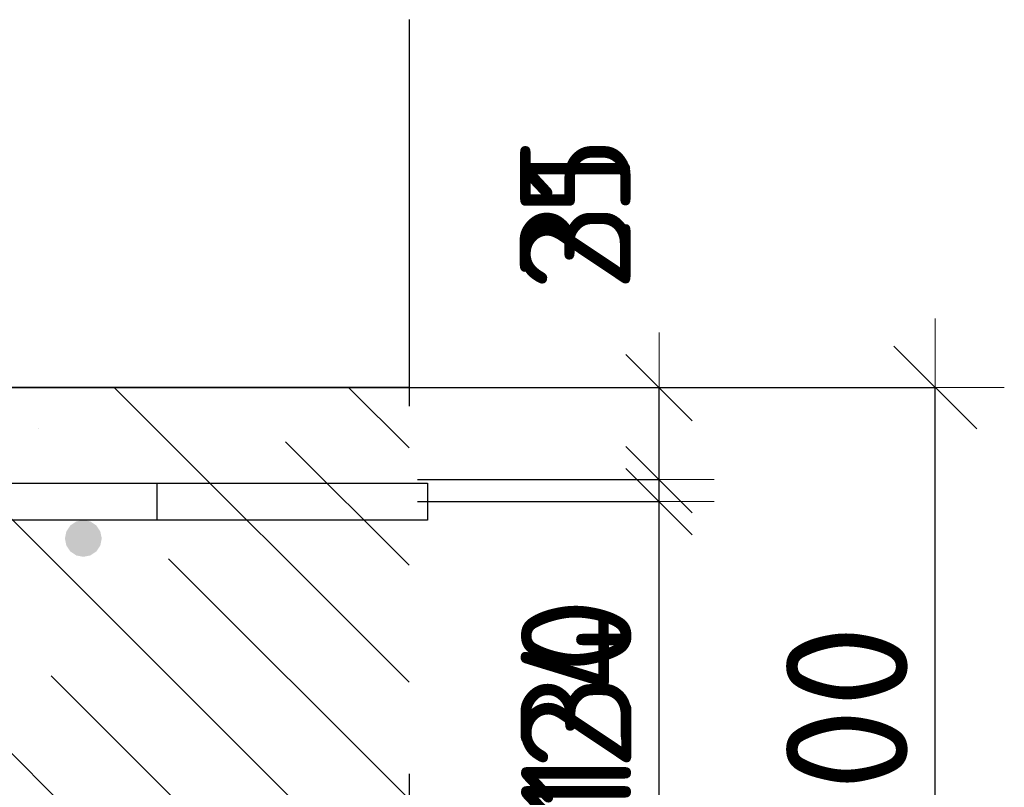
# Model space of a CAD drawing. Header units: metres. Extents: x -38 to 97, y -15 to 21.
# Tile 121 of 184: x 72.65 to 72.918, y 7.433 to 7.642. Entities that reach past the tile are written whole.
import ezdxf

# ---------------------------------------------------------------- set-up
doc = ezdxf.new("R2010")
doc.units = ezdxf.units.M
doc.header["$PDMODE"] = 65
doc.linetypes.add('______4', pattern=[0.135, 0.105, -0.03])
for name, color, linetype, lineweight in [('XR$3$Арм. стержнями верхней зоны', 180, 'Continuous', 35), ('XR$3$Арм.стержн. Арматура края', 96, 'Continuous', 35), ('XR$3$Размерная линия (1)', 7, 'Continuous', 13), ('XR$3$Размерная линия_ общее', 7, 'Continuous', 13), ('XR$4$Арм. стержнями верхней зоны', 180, 'Continuous', 35), ('XR$4$Арм.стержн. Арматура края', 96, 'Continuous', 35), ('XR$4$Размерная линия (1)', 7, 'Continuous', 13), ('XR$4$Размерная линия_ общее', 7, 'Continuous', 13), ('XR$6$Арм. стержнями верхней зоны', 180, 'Continuous', 35), ('XR$6$Арм.стержн. Арматура края', 96, 'Continuous', 35), ('XR$6$Размерная линия (1)', 7, 'Continuous', 13), ('XR$6$Размерная линия_ общее', 7, 'Continuous', 13)]:
    doc.layers.add(name, color=color, linetype=linetype, lineweight=lineweight)
doc.styles.add('ISOCPEUR', font='txt')
doc.dimstyles.new('DIMSTYLE_12', dxfattribs={"dimtxt": 0.03, "dimasz": 0.03, "dimexe": 0, "dimexo": 0, "dimgap": 0.015, "dimtad": 2, "dimdec": 0, "dimlfac": 1000, "dimrnd": 1, "dimzin": 12, "dimdsep": 46, "dimtxsty": 'ISOCPEUR', "dimblk1": 'ALL_ML_STRICH', "dimblk2": 'ALL_ML_STRICH', "dimsah": 1, "dimcen": 0, "dimclrd": 7, "dimclre": 256, "dimclrt": 7, "dimadec": 0, "dimazin": 0, "dimtfac": 1, "dimtdec": 0, "dimtix": 1, "dimtmove": 2, "dimatfit": 3, "dimfxl": 0, "dimtzin": 0, "dimlwd": 0, "dimlwe": -3, "dimarcsym": 0})
doc.dimstyles.new('DIMSTYLE_14', dxfattribs={"dimtxt": 0.03, "dimasz": 0.03, "dimexe": 0, "dimexo": 0, "dimgap": 0.015, "dimtad": 2, "dimdec": 0, "dimlfac": 1000, "dimrnd": 1, "dimzin": 12, "dimdsep": 46, "dimtxsty": 'ISOCPEUR', "dimblk1": 'ALL_ML_STRICH', "dimblk2": 'ALL_ML_STRICH', "dimsah": 1, "dimcen": 0, "dimclrd": 7, "dimclre": 256, "dimclrt": 7, "dimadec": 0, "dimazin": 0, "dimtfac": 1, "dimtdec": 0, "dimtix": 1, "dimtmove": 2, "dimatfit": 3, "dimfxl": 0, "dimtvp": 1.2, "dimtzin": 0, "dimlwd": 0, "dimlwe": -3, "dimarcsym": 0})
doc.dimstyles.new('DIMSTYLE_8', dxfattribs={"dimtxt": 0.033, "dimasz": 0.0375, "dimexe": 0, "dimexo": 0, "dimgap": 0.0165, "dimtad": 2, "dimdec": 0, "dimlfac": 1000, "dimrnd": 1, "dimzin": 12, "dimdsep": 46, "dimtxsty": 'ISOCPEUR', "dimblk1": 'ALL_ML_STRICH', "dimblk2": 'ALL_ML_STRICH', "dimsah": 1, "dimcen": 0, "dimclrd": 7, "dimclre": 256, "dimclrt": 7, "dimadec": 0, "dimazin": 0, "dimtfac": 1, "dimtdec": 0, "dimtix": 1, "dimtmove": 2, "dimatfit": 3, "dimfxl": 0, "dimtzin": 0, "dimlwd": 0, "dimlwe": -3, "dimarcsym": 0})
pattern_1 = [(135, (0, 0), (-0.031819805, -0.031819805), [0.4, -0.05, 0, -0.05]), (135, (-0.01591, -0.01591), (-0.031819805, -0.031819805), [0.8, -0.1, 0.1, -0.1])]

# ---------------------------------------------------------------- blocks, each defined once
blk = doc.blocks.new('ALL_ML_STRICH')
at = {"color": 0, "linetype": 'ByBlock', "lineweight": -2}
for p, q in [((0, -0.5), (0, 0.5)), ((-0.3, -0.3), (0.3, 0.3)), ((-1, 0), (0.5, 0))]:
    blk.add_line(p, q, dxfattribs=at)
blk = doc.blocks.new('*D135')
at = {"layer": 'DEFPOINTS', "color": 7, "linetype": 'Continuous', "lineweight": 13, "transparency": 33554687}
for p in [(72.7273, 7.54188), (72.7273, 7.34188), (72.89884, 7.34188)]:
    blk.add_point(p, dxfattribs=at)
at = {"layer": 'XR$3$Размерная линия_ общее', "color": 253, "linetype": 'Continuous', "lineweight": -2, "true_color": 0xa0a0a0, "transparency": 33554687}
for p, q in [((72.7473, 7.54188), (72.89884, 7.54188)), ((72.7473, 7.34188), (72.89884, 7.34188))]:
    blk.add_line(p, q, dxfattribs=at)
at = {"layer": 'XR$3$Размерная линия_ общее', "color": 7, "linetype": 'Continuous', "lineweight": -2, "transparency": 33554687}
blk.add_line((72.89884, 7.34188), (72.89884, 7.54188), dxfattribs=at)
at = {"layer": 'XR$3$Размерная линия_ общее', "color": 7, "linetype": 'Continuous', "lineweight": 13, "transparency": 33554687, "xscale": 0.0375, "yscale": 0.0375, "zscale": 0.0375}
for p, rotation in [((72.89884, 7.54188), 90), ((72.89884, 7.34188), 270)]:
    blk.add_blockref('ALL_ML_STRICH', p, dxfattribs=dict(at, rotation=rotation))
at = {"layer": 'XR$3$Размерная линия_ общее', "color": 7, "linetype": 'Continuous', "lineweight": 13, "transparency": 33554687, "insert": (72.87484, 7.44353), "char_height": 0.033, "width": 0.099, "attachment_point": 5, "rotation": 90, "style": 'ISOCPEUR'}
blk.add_mtext('\\A1;{200}', dxfattribs=at)
blk = doc.blocks.new('*D202')
at = {"layer": 'DEFPOINTS', "color": 7, "linetype": 'Continuous', "lineweight": 13, "transparency": 33554687}
for p in [(72.73821, 7.51088), (72.73118, 7.38688), (72.82384, 7.38688)]:
    blk.add_point(p, dxfattribs=at)
at = {"layer": 'XR$3$Размерная линия (1)', "color": 9, "linetype": 'Continuous', "lineweight": -2, "true_color": 0xc7c7c7, "transparency": 33554687}
for p, q in [((72.75821, 7.51088), (72.82384, 7.51088)), ((72.75118, 7.38688), (72.82384, 7.38688))]:
    blk.add_line(p, q, dxfattribs=at)
at = {"layer": 'XR$3$Размерная линия (1)', "color": 7, "linetype": 'Continuous', "lineweight": -2, "transparency": 33554687}
blk.add_line((72.82384, 7.38688), (72.82384, 7.51088), dxfattribs=at)
at = {"layer": 'XR$3$Размерная линия (1)', "color": 7, "linetype": 'Continuous', "lineweight": 13, "transparency": 33554687, "xscale": 0.03, "yscale": 0.03, "zscale": 0.03}
for p, rotation in [((72.82384, 7.51088), 90), ((72.82384, 7.38688), 270)]:
    blk.add_blockref('ALL_ML_STRICH', p, dxfattribs=dict(at, rotation=rotation))
at = {"layer": 'XR$3$Размерная линия (1)', "color": 7, "linetype": 'Continuous', "lineweight": 13, "transparency": 33554687, "insert": (72.80134, 7.45188), "char_height": 0.03, "width": 0.09, "attachment_point": 5, "rotation": 90, "style": 'ISOCPEUR'}
blk.add_mtext('\\A1;{124}', dxfattribs=at)
blk = doc.blocks.new('*D203')
at = {"layer": 'DEFPOINTS', "color": 7, "linetype": 'Continuous', "lineweight": 13, "transparency": 33554687}
for p in [(72.72034, 7.54188), (72.73821, 7.51088), (72.82384, 7.51088)]:
    blk.add_point(p, dxfattribs=at)
at = {"layer": 'XR$3$Размерная линия (1)', "color": 9, "linetype": 'Continuous', "lineweight": -2, "true_color": 0xc7c7c7, "transparency": 33554687}
for p, q in [((72.74034, 7.54188), (72.82384, 7.54188)), ((72.75821, 7.51088), (72.82384, 7.51088))]:
    blk.add_line(p, q, dxfattribs=at)
at = {"layer": 'XR$3$Размерная линия (1)', "color": 7, "linetype": 'Continuous', "lineweight": -2, "transparency": 33554687}
blk.add_line((72.82384, 7.51088), (72.82384, 7.54188), dxfattribs=at)
at = {"layer": 'XR$3$Размерная линия (1)', "color": 7, "linetype": 'Continuous', "lineweight": 13, "transparency": 33554687, "xscale": 0.03, "yscale": 0.03, "zscale": 0.03}
for p, rotation in [((72.82384, 7.54188), 90), ((72.82384, 7.51088), 270)]:
    blk.add_blockref('ALL_ML_STRICH', p, dxfattribs=dict(at, rotation=rotation))
at = {"layer": 'XR$3$Размерная линия (1)', "color": 7, "linetype": 'Continuous', "lineweight": 13, "transparency": 33554687, "insert": (72.8011, 7.58917), "char_height": 0.03, "width": 0.06, "attachment_point": 5, "rotation": 90, "style": 'ISOCPEUR'}
blk.add_mtext('\\A1;{31}', dxfattribs=at)
blk = doc.blocks.new('*D278')
at = {"layer": 'DEFPOINTS', "color": 7, "linetype": 'Continuous', "lineweight": 13, "transparency": 33554687}
for p in [(72.7273, 7.54188), (72.7273, 7.34188), (72.89884, 7.34188)]:
    blk.add_point(p, dxfattribs=at)
at = {"layer": 'XR$4$Размерная линия_ общее', "color": 253, "linetype": 'Continuous', "lineweight": -2, "true_color": 0xa0a0a0, "transparency": 33554687}
for p, q in [((72.7473, 7.54188), (72.89884, 7.54188)), ((72.7473, 7.34188), (72.89884, 7.34188))]:
    blk.add_line(p, q, dxfattribs=at)
at = {"layer": 'XR$4$Размерная линия_ общее', "color": 7, "linetype": 'Continuous', "lineweight": -2, "transparency": 33554687}
blk.add_line((72.89884, 7.34188), (72.89884, 7.54188), dxfattribs=at)
at = {"layer": 'XR$4$Размерная линия_ общее', "color": 7, "linetype": 'Continuous', "lineweight": 13, "transparency": 33554687, "xscale": 0.0375, "yscale": 0.0375, "zscale": 0.0375}
for p, rotation in [((72.89884, 7.54188), 90), ((72.89884, 7.34188), 270)]:
    blk.add_blockref('ALL_ML_STRICH', p, dxfattribs=dict(at, rotation=rotation))
at = {"layer": 'XR$4$Размерная линия_ общее', "color": 7, "linetype": 'Continuous', "lineweight": 13, "transparency": 33554687, "insert": (72.87484, 7.44353), "char_height": 0.033, "width": 0.099, "attachment_point": 5, "rotation": 90, "style": 'ISOCPEUR'}
blk.add_mtext('\\A1;{200}', dxfattribs=at)
blk = doc.blocks.new('*D492')
at = {"layer": 'DEFPOINTS', "color": 7, "linetype": 'Continuous', "lineweight": 13, "transparency": 33554687}
for p in [(72.73821, 7.51088), (72.73118, 7.38688), (72.82384, 7.38688)]:
    blk.add_point(p, dxfattribs=at)
at = {"layer": 'XR$4$Размерная линия (1)', "color": 9, "linetype": 'Continuous', "lineweight": -2, "true_color": 0xc7c7c7, "transparency": 33554687}
for p, q in [((72.75821, 7.51088), (72.82384, 7.51088)), ((72.75118, 7.38688), (72.82384, 7.38688))]:
    blk.add_line(p, q, dxfattribs=at)
at = {"layer": 'XR$4$Размерная линия (1)', "color": 7, "linetype": 'Continuous', "lineweight": -2, "transparency": 33554687}
blk.add_line((72.82384, 7.38688), (72.82384, 7.51088), dxfattribs=at)
at = {"layer": 'XR$4$Размерная линия (1)', "color": 7, "linetype": 'Continuous', "lineweight": 13, "transparency": 33554687, "xscale": 0.03, "yscale": 0.03, "zscale": 0.03}
for p, rotation in [((72.82384, 7.51088), 90), ((72.82384, 7.38688), 270)]:
    blk.add_blockref('ALL_ML_STRICH', p, dxfattribs=dict(at, rotation=rotation))
at = {"layer": 'XR$4$Размерная линия (1)', "color": 7, "linetype": 'Continuous', "lineweight": 13, "transparency": 33554687, "insert": (72.80134, 7.45188), "char_height": 0.03, "width": 0.09, "attachment_point": 5, "rotation": 90, "style": 'ISOCPEUR'}
blk.add_mtext('\\A1;{124}', dxfattribs=at)
blk = doc.blocks.new('*D493')
at = {"layer": 'DEFPOINTS', "color": 7, "linetype": 'Continuous', "lineweight": 13, "transparency": 33554687}
for p in [(72.72034, 7.54188), (72.73821, 7.51088), (72.82384, 7.51088)]:
    blk.add_point(p, dxfattribs=at)
at = {"layer": 'XR$4$Размерная линия (1)', "color": 9, "linetype": 'Continuous', "lineweight": -2, "true_color": 0xc7c7c7, "transparency": 33554687}
for p, q in [((72.74034, 7.54188), (72.82384, 7.54188)), ((72.75821, 7.51088), (72.82384, 7.51088))]:
    blk.add_line(p, q, dxfattribs=at)
at = {"layer": 'XR$4$Размерная линия (1)', "color": 7, "linetype": 'Continuous', "lineweight": -2, "transparency": 33554687}
blk.add_line((72.82384, 7.51088), (72.82384, 7.54188), dxfattribs=at)
at = {"layer": 'XR$4$Размерная линия (1)', "color": 7, "linetype": 'Continuous', "lineweight": 13, "transparency": 33554687, "xscale": 0.03, "yscale": 0.03, "zscale": 0.03}
for p, rotation in [((72.82384, 7.54188), 90), ((72.82384, 7.51088), 270)]:
    blk.add_blockref('ALL_ML_STRICH', p, dxfattribs=dict(at, rotation=rotation))
at = {"layer": 'XR$4$Размерная линия (1)', "color": 7, "linetype": 'Continuous', "lineweight": 13, "transparency": 33554687, "insert": (72.8011, 7.58917), "char_height": 0.03, "width": 0.06, "attachment_point": 5, "rotation": 90, "style": 'ISOCPEUR'}
blk.add_mtext('\\A1;{31}', dxfattribs=at)
blk = doc.blocks.new('*D709')
at = {"layer": 'DEFPOINTS', "color": 7, "linetype": 'Continuous', "lineweight": 13, "transparency": 33554687}
for p in [(72.7273, 7.54188), (72.7273, 7.34188), (72.89884, 7.34188)]:
    blk.add_point(p, dxfattribs=at)
at = {"layer": 'XR$6$Размерная линия_ общее', "color": 253, "linetype": 'Continuous', "lineweight": -2, "true_color": 0xa0a0a0, "transparency": 33554687}
for p, q in [((72.7473, 7.54188), (72.89884, 7.54188)), ((72.7473, 7.34188), (72.89884, 7.34188))]:
    blk.add_line(p, q, dxfattribs=at)
at = {"layer": 'XR$6$Размерная линия_ общее', "color": 7, "linetype": 'Continuous', "lineweight": -2, "transparency": 33554687}
blk.add_line((72.89884, 7.34188), (72.89884, 7.54188), dxfattribs=at)
at = {"layer": 'XR$6$Размерная линия_ общее', "color": 7, "linetype": 'Continuous', "lineweight": 13, "transparency": 33554687, "xscale": 0.0375, "yscale": 0.0375, "zscale": 0.0375}
for p, rotation in [((72.89884, 7.54188), 90), ((72.89884, 7.34188), 270)]:
    blk.add_blockref('ALL_ML_STRICH', p, dxfattribs=dict(at, rotation=rotation))
at = {"layer": 'XR$6$Размерная линия_ общее', "color": 7, "linetype": 'Continuous', "lineweight": 13, "transparency": 33554687, "insert": (72.87484, 7.44353), "char_height": 0.033, "width": 0.099, "attachment_point": 5, "rotation": 90, "style": 'ISOCPEUR'}
blk.add_mtext('\\A1;{200}', dxfattribs=at)
blk = doc.blocks.new('*D712')
at = {"layer": 'DEFPOINTS', "color": 7, "linetype": 'Continuous', "lineweight": 13, "transparency": 33554687}
for p in [(72.73821, 7.51688), (72.73118, 7.38688), (72.82384, 7.38688)]:
    blk.add_point(p, dxfattribs=at)
at = {"layer": 'XR$6$Размерная линия (1)', "color": 9, "linetype": 'Continuous', "lineweight": -2, "true_color": 0xc7c7c7, "transparency": 33554687}
for p, q in [((72.75821, 7.51688), (72.82384, 7.51688)), ((72.75118, 7.38688), (72.82384, 7.38688))]:
    blk.add_line(p, q, dxfattribs=at)
at = {"layer": 'XR$6$Размерная линия (1)', "color": 7, "linetype": 'Continuous', "lineweight": -2, "transparency": 33554687}
blk.add_line((72.82384, 7.38688), (72.82384, 7.51688), dxfattribs=at)
at = {"layer": 'XR$6$Размерная линия (1)', "color": 7, "linetype": 'Continuous', "lineweight": 13, "transparency": 33554687, "xscale": 0.03, "yscale": 0.03, "zscale": 0.03}
for p, rotation in [((72.82384, 7.51688), 90), ((72.82384, 7.38688), 270)]:
    blk.add_blockref('ALL_ML_STRICH', p, dxfattribs=dict(at, rotation=rotation))
at = {"layer": 'XR$6$Размерная линия (1)', "color": 7, "linetype": 'Continuous', "lineweight": 13, "transparency": 33554687, "insert": (72.80134, 7.45638), "char_height": 0.03, "width": 0.09, "attachment_point": 5, "rotation": 90, "style": 'ISOCPEUR'}
blk.add_mtext('\\A1;{130}', dxfattribs=at)
blk = doc.blocks.new('*D713')
at = {"layer": 'DEFPOINTS', "color": 7, "linetype": 'Continuous', "lineweight": 13, "transparency": 33554687}
for p in [(72.72034, 7.54188), (72.73821, 7.51688), (72.82384, 7.51688)]:
    blk.add_point(p, dxfattribs=at)
at = {"layer": 'XR$6$Размерная линия (1)', "color": 9, "linetype": 'Continuous', "lineweight": -2, "true_color": 0xc7c7c7, "transparency": 33554687}
for p, q in [((72.74034, 7.54188), (72.82384, 7.54188)), ((72.75821, 7.51688), (72.82384, 7.51688))]:
    blk.add_line(p, q, dxfattribs=at)
at = {"layer": 'XR$6$Размерная линия (1)', "color": 7, "linetype": 'Continuous', "lineweight": -2, "transparency": 33554687}
blk.add_line((72.82384, 7.51688), (72.82384, 7.54188), dxfattribs=at)
at = {"layer": 'XR$6$Размерная линия (1)', "color": 7, "linetype": 'Continuous', "lineweight": 13, "transparency": 33554687, "xscale": 0.03, "yscale": 0.03, "zscale": 0.03}
for p, rotation in [((72.82384, 7.54188), 90), ((72.82384, 7.51688), 270)]:
    blk.add_blockref('ALL_ML_STRICH', p, dxfattribs=dict(at, rotation=rotation))
at = {"layer": 'XR$6$Размерная линия (1)', "color": 7, "linetype": 'Continuous', "lineweight": 13, "transparency": 33554687, "insert": (72.8011, 7.58917), "char_height": 0.03, "width": 0.06, "attachment_point": 5, "rotation": 90, "style": 'ISOCPEUR'}
blk.add_mtext('\\A1;{25}', dxfattribs=at)

msp = doc.modelspace()

# ---------------------------------------------------------------- hatches: boundary and pattern name
at = {"linetype": 'Continuous', "lineweight": 13, "transparency": 33554687}
h = msp.add_hatch(dxfattribs=at)
h.set_pattern_fill('__________540', scale=0.015, style=0, pattern_type=2)
h.set_pattern_definition(pattern_1)
h.paths.add_polyline_path([(72.1675, 7.54188), (72.1675, 7.34188), (72.75595, 7.34188), (72.75595, 7.54188)], flags=0)
h = msp.add_hatch(dxfattribs=at)
h.set_pattern_fill('__________540', scale=0.015, style=0, pattern_type=2)
h.set_pattern_definition(pattern_1)
h.paths.add_polyline_path([(72.1675, 7.54188), (72.1675, 7.34188), (72.75595, 7.34188), (72.75595, 7.54188)], flags=0)
h = msp.add_hatch(dxfattribs=at)
h.set_pattern_fill('__________540', scale=0.015, style=0, pattern_type=2)
h.set_pattern_definition(pattern_1)
h.paths.add_polyline_path([(72.1675, 7.54188), (72.1675, 7.34188), (72.75595, 7.34188), (72.75595, 7.54188)], flags=0)
at = {"layer": 'XR$3$Арм. стержнями верхней зоны', "linetype": 'Continuous', "lineweight": 50, "transparency": 33554687}
msp.add_hatch(color=4, dxfattribs=at).paths.add_polyline_path([(72.67251, 7.50088), (72.67212, 7.50279), (72.67104, 7.50441), (72.66942, 7.5055), (72.66751, 7.50588), (72.66559, 7.5055), (72.66397, 7.50441), (72.66289, 7.50279), (72.66251, 7.50088), (72.66289, 7.49896), (72.66397, 7.49734), (72.66559, 7.49626), (72.66751, 7.49588), (72.66942, 7.49626), (72.67104, 7.49734), (72.67212, 7.49896)])
at = {"layer": 'XR$4$Арм. стержнями верхней зоны', "linetype": 'Continuous', "lineweight": 50, "transparency": 33554687}
msp.add_hatch(color=4, dxfattribs=at).paths.add_polyline_path([(72.67251, 7.50088), (72.67212, 7.50279), (72.67104, 7.50441), (72.66942, 7.5055), (72.66751, 7.50588), (72.66559, 7.5055), (72.66397, 7.50441), (72.66289, 7.50279), (72.66251, 7.50088), (72.66289, 7.49896), (72.66397, 7.49734), (72.66559, 7.49626), (72.66751, 7.49588), (72.66942, 7.49626), (72.67104, 7.49734), (72.67212, 7.49896)])
at = {"layer": 'XR$6$Арм. стержнями верхней зоны', "linetype": 'Continuous', "lineweight": 50, "transparency": 33554687}
msp.add_hatch(color=4, dxfattribs=at).paths.add_polyline_path([(72.67251, 7.50088), (72.67212, 7.50279), (72.67104, 7.50441), (72.66942, 7.5055), (72.66751, 7.50588), (72.66559, 7.5055), (72.66397, 7.50441), (72.66289, 7.50279), (72.66251, 7.50088), (72.66289, 7.49896), (72.66397, 7.49734), (72.66559, 7.49626), (72.66751, 7.49588), (72.66942, 7.49626), (72.67104, 7.49734), (72.67212, 7.49896)])

# ---------------------------------------------------------------- linework, layer by layer
at = {"color": 7, "linetype": '______4', "lineweight": 25, "transparency": 33554687}
msp.add_line((72.75595, 7.64188), (72.75595, 7.24188), dxfattribs=at)
msp.add_line((72.75595, 7.64188), (72.75595, 7.24188), dxfattribs=at)
msp.add_line((72.75595, 7.64188), (72.75595, 7.24188), dxfattribs=at)
at = {"color": 7, "linetype": 'Continuous', "lineweight": 35, "transparency": 33554687}
msp.add_line((72.75595, 7.54188), (72.1675, 7.54188), dxfattribs=at)
msp.add_line((72.75595, 7.54188), (72.1675, 7.54188), dxfattribs=at)
msp.add_line((72.75595, 7.54188), (72.1675, 7.54188), dxfattribs=at)
at = {"layer": 'XR$3$Арм. стержнями верхней зоны', "color": 4, "linetype": 'Continuous', "lineweight": 25, "transparency": 33554687}
for points in [[(72.76095, 7.50588), (72.1875, 7.50588), (72.1875, 7.51588), (72.76095, 7.51588), (72.76095, 7.50588)], [(72.76095, 7.50588), (72.44251, 7.50588), (72.44251, 7.51588), (72.76095, 7.51588), (72.76095, 7.50588)]]:
    msp.add_lwpolyline(points, dxfattribs=at)
at = {"layer": 'XR$3$Арм.стержн. Арматура края', "color": 4, "linetype": 'Continuous', "lineweight": 25, "transparency": 33554687}
msp.add_lwpolyline([(72.21607, 7.51588), (72.6875, 7.51588), (72.6875, 7.50588), (72.21676, 7.50588)], dxfattribs=at)
at = {"layer": 'XR$4$Арм. стержнями верхней зоны', "color": 4, "linetype": 'Continuous', "lineweight": 25, "transparency": 33554687}
for points in [[(72.76095, 7.50588), (72.1875, 7.50588), (72.1875, 7.51588), (72.76095, 7.51588), (72.76095, 7.50588)], [(72.76095, 7.50588), (72.1875, 7.50588), (72.1875, 7.51588), (72.76095, 7.51588), (72.76095, 7.50588)], [(72.76095, 7.50588), (72.44251, 7.50588), (72.44251, 7.51588), (72.76095, 7.51588), (72.76095, 7.50588)]]:
    msp.add_lwpolyline(points, dxfattribs=at)
at = {"layer": 'XR$4$Арм.стержн. Арматура края', "color": 4, "linetype": 'Continuous', "lineweight": 25, "transparency": 33554687}
msp.add_lwpolyline([(72.21607, 7.51588), (72.6875, 7.51588), (72.6875, 7.50588), (72.21676, 7.50588)], dxfattribs=at)
at = {"layer": 'XR$6$Арм. стержнями верхней зоны', "color": 4, "linetype": 'Continuous', "lineweight": 25, "transparency": 33554687}
for points in [[(72.76095, 7.50588), (72.1875, 7.50588), (72.1875, 7.51588), (72.76095, 7.51588), (72.76095, 7.50588)], [(72.76095, 7.50588), (72.44251, 7.50588), (72.44251, 7.51588), (72.76095, 7.51588), (72.76095, 7.50588)]]:
    msp.add_lwpolyline(points, dxfattribs=at)
at = {"layer": 'XR$6$Арм.стержн. Арматура края', "color": 4, "linetype": 'Continuous', "lineweight": 25, "transparency": 33554687}
msp.add_lwpolyline([(72.21607, 7.51588), (72.6875, 7.51588), (72.6875, 7.50588), (72.21676, 7.50588)], dxfattribs=at)

# ---------------------------------------------------------------- dimensions: what is measured, and where the dimension line sits
at = {"layer": 'XR$3$Размерная линия (1)', "color": 7, "linetype": 'Continuous', "lineweight": 13, "transparency": 33554687}
for base, p1, p2, dimstyle, picture, middle in [((72.82384, 7.54188), (72.75821, 7.51088), (72.74034, 7.54188), 'DIMSTYLE_14', '*D203', (72.8011, 7.58917)), ((72.82384, 7.51088), (72.75118, 7.38688), (72.75821, 7.51088), 'DIMSTYLE_12', '*D202', (72.80134, 7.45188))]:
    dim = msp.add_linear_dim(base=base, p1=p1, p2=p2, angle=90, dimstyle=dimstyle, override={"dimpost": '<>', "dimclrd": 7, "dimclre": 9, "dimclrt": 7, "dimlwd": 0, "dimlwe": 65533}, dxfattribs=at)
    dim.commit()
    dim.dimension.update_dxf_attribs({"geometry": picture, "text_midpoint": middle, "dimtype": 160})
at = {"layer": 'XR$3$Размерная линия_ общее', "color": 7, "linetype": 'Continuous', "lineweight": 13, "transparency": 33554687}
dim = msp.add_linear_dim(base=(72.89884, 7.54188), p1=(72.7473, 7.34188), p2=(72.7473, 7.54188), angle=90, dimstyle='DIMSTYLE_8', override={"dimpost": '<>', "dimclrd": 7, "dimclre": 253, "dimclrt": 7, "dimlwd": 0, "dimlwe": 65533}, dxfattribs=at)
dim.commit()
dim.dimension.update_dxf_attribs({"geometry": '*D135', "text_midpoint": (72.87484, 7.44353), "dimtype": 160})
at = {"layer": 'XR$4$Размерная линия (1)', "color": 7, "linetype": 'Continuous', "lineweight": 13, "transparency": 33554687}
for base, p1, p2, dimstyle, picture, middle in [((72.82384, 7.54188), (72.75821, 7.51088), (72.74034, 7.54188), 'DIMSTYLE_14', '*D493', (72.8011, 7.58917)), ((72.82384, 7.51088), (72.75118, 7.38688), (72.75821, 7.51088), 'DIMSTYLE_12', '*D492', (72.80134, 7.45188))]:
    dim = msp.add_linear_dim(base=base, p1=p1, p2=p2, angle=90, dimstyle=dimstyle, override={"dimpost": '<>', "dimclrd": 7, "dimclre": 9, "dimclrt": 7, "dimlwd": 0, "dimlwe": 65533}, dxfattribs=at)
    dim.commit()
    dim.dimension.update_dxf_attribs({"geometry": picture, "text_midpoint": middle, "dimtype": 160})
at = {"layer": 'XR$4$Размерная линия_ общее', "color": 7, "linetype": 'Continuous', "lineweight": 13, "transparency": 33554687}
dim = msp.add_linear_dim(base=(72.89884, 7.54188), p1=(72.7473, 7.34188), p2=(72.7473, 7.54188), angle=90, dimstyle='DIMSTYLE_8', override={"dimpost": '<>', "dimclrd": 7, "dimclre": 253, "dimclrt": 7, "dimlwd": 0, "dimlwe": 65533}, dxfattribs=at)
dim.commit()
dim.dimension.update_dxf_attribs({"geometry": '*D278', "text_midpoint": (72.87484, 7.44353), "dimtype": 160})
at = {"layer": 'XR$6$Размерная линия (1)', "color": 7, "linetype": 'Continuous', "lineweight": 13, "transparency": 33554687}
for base, p1, p2, dimstyle, picture, middle in [((72.82384, 7.54188), (72.75821, 7.51688), (72.74034, 7.54188), 'DIMSTYLE_14', '*D713', (72.8011, 7.58917)), ((72.82384, 7.51688), (72.75118, 7.38688), (72.75821, 7.51688), 'DIMSTYLE_12', '*D712', (72.80134, 7.45638))]:
    dim = msp.add_linear_dim(base=base, p1=p1, p2=p2, angle=90, dimstyle=dimstyle, override={"dimpost": '<>', "dimclrd": 7, "dimclre": 9, "dimclrt": 7, "dimlwd": 0, "dimlwe": 65533}, dxfattribs=at)
    dim.commit()
    dim.dimension.update_dxf_attribs({"geometry": picture, "text_midpoint": middle, "dimtype": 160})
at = {"layer": 'XR$6$Размерная линия_ общее', "color": 7, "linetype": 'Continuous', "lineweight": 13, "transparency": 33554687}
dim = msp.add_linear_dim(base=(72.89884, 7.54188), p1=(72.7473, 7.34188), p2=(72.7473, 7.54188), angle=90, dimstyle='DIMSTYLE_8', override={"dimpost": '<>', "dimclrd": 7, "dimclre": 253, "dimclrt": 7, "dimlwd": 0, "dimlwe": 65533}, dxfattribs=at)
dim.commit()
dim.dimension.update_dxf_attribs({"geometry": '*D709', "text_midpoint": (72.87484, 7.44353), "dimtype": 160})

doc.saveas('drawing.dxf')
